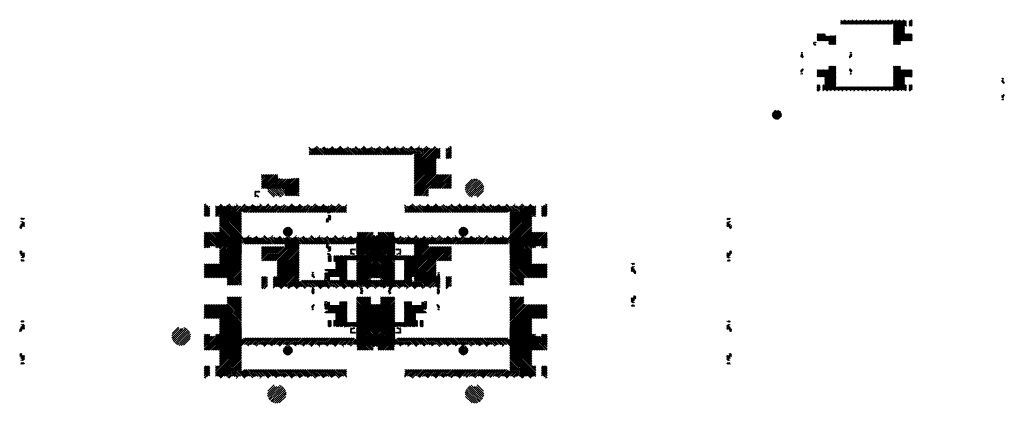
# Paper-space layout 'Layout1' of a CAD drawing. Extents: x -1298 to 3946, y -93 to 1951.
import ezdxf

# ---------------------------------------------------------------- set-up
doc = ezdxf.new("R2010")
doc.units = 0
doc.header["$LTSCALE"] = 25
doc.layers.get('0').update_dxf_attribs({"linetype": 'CONTINUOUS'})
doc.layers.add('ARCERING', color=1, linetype='CONTINUOUS')

# ---------------------------------------------------------------- blocks, each defined once
blk = doc.blocks.new('*X')
at = {"color": 0}
for p, q in [((981.9, 1344), (941.3, 1384.6)), ((972.9, 1344), (941.6, 1375.3)), ((963.9, 1344), (941.8, 1366.1)), ((990.8, 1344), (956.5, 1378.4)), ((999.8, 1344), (965.3, 1378.6)), ((1008.8, 1344), (971.7, 1381.1)), ((1017.8, 1344), (976.7, 1385.1)), ((1026.8, 1344), (980.8, 1390)), ((1035.7, 1344), (1001.7, 1378)), ((1044.7, 1344), (1009.6, 1379.2)), ((1053.7, 1344), (1015.5, 1382.3)), ((1062.7, 1344), (1020, 1386.7)), ((1071.7, 1344), (1035.9, 1379.8)), ((1080.6, 1344), (1046.5, 1378.1)), ((1089.6, 1344), (1053.6, 1380)), ((1098.6, 1344), (1059.1, 1383.6)), ((1107.6, 1344), (1063.2, 1388.4)), ((1116.6, 1344), (1082.1, 1378.5)), ((1125.5, 1344), (1091.1, 1378.5)), ((1134.5, 1344), (1097.5, 1381)), ((1143.5, 1344), (1102.5, 1385)), ((1152.5, 1344), (1106.5, 1390)), ((1161.5, 1344), (1127.4, 1378.1)), ((1170.4, 1344), (1135.3, 1379.1)), ((1179.4, 1344), (1141.3, 1382.1)), ((1188.4, 1344), (1145.9, 1386.6)), ((1197.4, 1344), (1161.4, 1380)), ((1206.4, 1344), (1172.3, 1378.1)), ((1215.3, 1344), (1179.4, 1379.9)), ((1224.3, 1344), (1184.9, 1383.4)), ((1233.3, 1344), (1189.1, 1388.3)), ((1242.3, 1344), (1207.8, 1378.5)), ((1251.3, 1344), (1216.8, 1378.5)), ((1260.2, 1344), (1223.4, 1380.9)), ((1269.2, 1344), (1228.4, 1384.8)), ((1278.2, 1344), (1232.2, 1390)), ((1287.2, 1344), (1253.1, 1378.1)), ((1296.2, 1344), (1261.1, 1379.1)), ((1305.1, 1344), (1267.1, 1382)), ((1314.1, 1344), (1271.8, 1386.4)), ((1323.1, 1344), (1286.9, 1380.2)), ((1332.1, 1344), (1298, 1378.1)), ((1341.1, 1344), (1305.2, 1379.8)), ((1350, 1344), (1310.8, 1383.3)), ((1359, 1344), (1315, 1388.1)), ((1368, 1344), (1333.4, 1378.6)), ((1377, 1344), (1342.6, 1378.4)), ((1386, 1344), (1349.2, 1380.8)), ((1394.9, 1344), (1354.3, 1384.7)), ((1403.9, 1344), (1358, 1389.9)), ((1412.9, 1344), (1378.8, 1378.1)), ((1421.9, 1344), (1386.9, 1379)), ((1430.9, 1344), (1393, 1381.9)), ((1439.8, 1344), (1397.6, 1386.2)), ((1403, 1389.9), (1402.8, 1390)), ((1448.8, 1344), (1412.3, 1380.5)), ((1457.8, 1344), (1423.8, 1378.1)), ((1466.8, 1344), (1431.1, 1379.8)), ((1475.8, 1344), (1436.6, 1383.2)), ((1484.7, 1344), (1440.9, 1387.9)), ((1491.2, 1346.6), (1459, 1378.7)), ((1496.7, 1350), (1468.4, 1378.4)), ((1505.7, 1350), (1475, 1380.7)), ((1514.7, 1350), (1480.1, 1384.6)), ((1523.6, 1350), (1483.9, 1389.7)), ((1501.2, 1276.7), (1613.5, 1389)), ((1501.2, 1267.7), (1617.5, 1384)), ((1501.2, 1258.7), (1622.8, 1380.3)), ((1501.2, 1294.6), (1585.2, 1378.7)), ((1501.2, 1285.6), (1593.8, 1378.3)), ((1501.2, 1249.7), (1629.7, 1378.2)), ((1501.2, 1240.7), (1635.2, 1374.7)), ((1501.2, 1231.8), (1635.2, 1365.8)), ((1532.6, 1350), (1504.5, 1378.1)), ((1541.6, 1350), (1512.7, 1378.9)), ((1550.6, 1350), (1518.8, 1381.8)), ((1553.2, 1356.4), (1523.5, 1386.1)), ((1529.3, 1389.3), (1528.6, 1390)), ((1553.2, 1365.4), (1537.7, 1380.8)), ((1553.2, 1374.4), (1549.5, 1378.1)), ((1553.2, 1373.6), (1569.6, 1390)), ((1553.2, 1364.6), (1574, 1385.4)), ((1553.2, 1355.6), (1578.9, 1381.3)), ((1635.2, 1374.7), (1639.7, 1379.2)), ((1635.2, 1365.8), (1640.2, 1370.8)), ((1670.2, 1373.8), (1674.4, 1378)), ((1670.2, 1364.8), (1675.2, 1369.8)), ((1675.2, 1360.9), (1701.2, 1386.9)), ((1675.2, 1369.8), (1688, 1382.7)), ((1675.2, 1351.9), (1701.2, 1377.9)), ((1675.2, 1342.9), (1701.2, 1368.9)), ((1691.9, 1386.5), (1695.4, 1390)), ((954.9, 1344), (942.1, 1356.9)), ((945.9, 1344), (942.3, 1347.6)), ((1501.2, 1222.8), (1635.2, 1356.8)), ((1501.2, 1321.6), (1529.6, 1350)), ((1501.2, 1330.5), (1520.7, 1350)), ((1501.2, 1339.5), (1511.7, 1350)), ((1501.2, 1348.5), (1502.7, 1350)), ((1501.2, 1312.6), (1538.6, 1350)), ((1501.2, 1303.6), (1547.6, 1350)), ((1501.2, 1213.8), (1635.2, 1347.8)), ((1501.2, 1204.8), (1619.2, 1322.8)), ((1501.2, 1195.8), (1619.2, 1313.8)), ((1620.4, 1324), (1635.2, 1338.8)), ((1629.4, 1324), (1635.2, 1329.8)), ((1635.2, 1356.8), (1640.2, 1361.8)), ((1635.2, 1347.8), (1640.2, 1352.8)), ((1635.2, 1338.8), (1640.2, 1343.8)), ((1635.2, 1329.8), (1640.2, 1334.8)), ((1638.3, 1324), (1640.2, 1325.9)), ((1670.2, 1355.9), (1675.2, 1360.9)), ((1670.2, 1346.9), (1675.2, 1351.9)), ((1670.2, 1337.9), (1675.2, 1342.9)), ((1670.2, 1328.9), (1675.2, 1333.9)), ((1674.3, 1324), (1675.2, 1324.9)), ((1675.2, 1333.9), (1701.2, 1359.9)), ((1675.2, 1324.9), (1701.2, 1350.9)), ((1683.2, 1324), (1701.2, 1342)), ((1692.2, 1324), (1701.2, 1333)), ((1501.2, 1186.9), (1619.2, 1304.9)), ((1501.2, 1177.9), (1619.2, 1295.9)), ((1501.2, 1168.9), (1619.2, 1286.9)), ((1501.2, 1159.9), (1619.2, 1277.9)), ((1501.2, 1150.9), (1619.2, 1268.9)), ((1501.2, 1142), (1619.2, 1260)), ((689.2, 1165.1), (764.1, 1240)), ((689.2, 1174.1), (755.1, 1240)), ((689.2, 1183.1), (746.1, 1240)), ((689.2, 1192.1), (737.1, 1240)), ((689.2, 1201), (728.2, 1240)), ((689.2, 1210), (719.2, 1240)), ((689.2, 1219), (710.2, 1240)), ((689.2, 1228), (701.2, 1240)), ((689.2, 1237), (692.2, 1240)), ((698.1, 1165), (773.1, 1240)), ((707, 1165), (774.7, 1232.6)), ((716, 1165), (774.9, 1223.9)), ((725, 1165), (777.9, 1217.9)), ((734, 1165), (786, 1217.1)), ((743, 1165), (794.2, 1216.2)), ((751.9, 1165), (802.3, 1215.4)), ((760.9, 1165), (811, 1215.1)), ((769.9, 1165), (820.6, 1215.7)), ((778.9, 1165), (830.2, 1216.4)), ((787.9, 1165), (839.8, 1217)), ((796.8, 1165), (849.5, 1217.7)), ((805.8, 1165), (859.1, 1218.3)), ((813.2, 1145.4), (887.9, 1220.2)), ((813.2, 1154.4), (878.3, 1219.6)), ((813.2, 1163.4), (868.7, 1218.9)), ((813.2, 1136.5), (889.2, 1212.5)), ((1501.2, 1133), (1619.2, 1251)), ((1502.2, 1125), (1619.2, 1242)), ((1511.2, 1125), (1626.2, 1240)), ((1520.2, 1125), (1635.2, 1240)), ((1529.1, 1125), (1644.1, 1240)), ((1578.1, 1165), (1653.1, 1240)), ((1587.1, 1165), (1662.1, 1240)), ((1596.1, 1165), (1671.1, 1240)), ((1605.1, 1165), (1680.1, 1240)), ((1614, 1165), (1689, 1240)), ((1623, 1165), (1698, 1240)), ((1632, 1165), (1701.2, 1234.2)), ((1641, 1165), (1701.2, 1225.2)), ((1650, 1165), (1701.2, 1216.2)), ((1658.9, 1165), (1701.2, 1207.3)), ((813.2, 1127.5), (889.2, 1203.5)), ((819.7, 1125), (889.2, 1194.5)), ((828.7, 1125), (889.2, 1185.5)), ((837.7, 1125), (889.2, 1176.5)), ((846.6, 1125), (889.2, 1167.6)), ((855.6, 1125), (889.2, 1158.6)), ((1538.1, 1125), (1577.2, 1164.1)), ((1547.1, 1125), (1577.2, 1155.1)), ((1667.9, 1165), (1701.2, 1198.3)), ((1676.9, 1165), (1701.2, 1189.3)), ((1685.9, 1165), (1701.2, 1180.3)), ((1694.9, 1165), (1701.2, 1171.3)), ((653.2, 1142.6), (660.6, 1150)), ((653.2, 1147.1), (656.1, 1150)), ((657.9, 1142.6), (653.2, 1147.4)), ((653.2, 1138.1), (657.9, 1142.9)), ((657.9, 1138.1), (653.2, 1142.9)), ((653.2, 1133.6), (657.9, 1138.4)), ((657.9, 1133.6), (653.2, 1138.4)), ((653.2, 1129.1), (657.9, 1133.9)), ((663.3, 1123.7), (653.2, 1133.9)), ((658, 1124.6), (653.2, 1129.4)), ((654, 1121), (658, 1125)), ((657.3, 1120.8), (654.2, 1123.9)), ((654.3, 1125.8), (659.3, 1130.7)), ((660.3, 1144.8), (655, 1150)), ((658.2, 1125.2), (662.1, 1129.1)), ((664.8, 1144.8), (659.5, 1150)), ((659.8, 1144.8), (665.1, 1150)), ((661.7, 1124.2), (664.9, 1127.4)), ((671.4, 1120.2), (663.1, 1128.5)), ((669.3, 1144.8), (664, 1150)), ((664.3, 1144.8), (669.6, 1150)), ((665.2, 1123.2), (668, 1126)), ((667.6, 1121.1), (669.9, 1123.4)), ((673.8, 1144.8), (668.5, 1150)), ((668.8, 1144.8), (674.1, 1150)), ((671, 1120), (673.7, 1122.7)), ((673.6, 1122.4), (671.7, 1124.3)), ((672.1, 1125.6), (672.8, 1126.3)), ((678.2, 1144.8), (673, 1150)), ((673.3, 1144.8), (678.6, 1150)), ((679.2, 1148.3), (677.4, 1150)), ((677.8, 1144.8), (679.2, 1146.1)), ((864.6, 1125), (889.2, 1149.6)), ((873.6, 1125), (889.2, 1140.6)), ((882.6, 1125), (889.2, 1131.6)), ((1556.1, 1125), (1577.2, 1146.1)), ((1565.1, 1125), (1577.2, 1137.1)), ((1574, 1125), (1577.2, 1128.2)), ((541, 990.1), (516, 1015.1)), ((541, 985.6), (516, 1010.6)), ((526.4, 995.8), (516, 1006.1)), ((521.9, 995.8), (516, 1001.6)), ((517.4, 995.8), (516, 997.2)), ((541, 994.6), (517.2, 1018.4)), ((524.8, 1033.3), (517.7, 1040.4)), ((528, 1012.1), (519.6, 1020.5)), ((529.3, 1033.3), (521.8, 1040.8)), ((528, 1016.6), (522.3, 1022.3)), ((533.8, 1033.3), (526.3, 1040.8)), ((528.8, 1020.3), (526.8, 1022.3)), ((528, 1015.2), (532.5, 1019.7)), ((532.8, 1011.8), (528.1, 1016.5)), ((531.5, 1010.8), (528.1, 1014.2)), ((528.4, 1017.8), (530.8, 1020.3)), ((528.4, 1013.3), (533.4, 1018.4)), ((533.6, 1013.2), (528.6, 1018.3)), ((529.1, 1011.8), (533.9, 1016.6)), ((534, 1006.1), (529.3, 1010.8)), ((534, 1015.1), (529.5, 1019.6)), ((530.4, 1010.9), (533.9, 1014.4)), ((534, 1037.5), (530.8, 1040.8)), ((533.7, 1017.6), (531.1, 1020.3)), ((533.3, 1020.3), (531.3, 1022.3)), ((534, 1010.6), (533.8, 1010.8)), ((541, 999.1), (536.8, 1003.3)), ((1045, 989), (1033, 1001)), ((1044.8, 984.8), (1033, 996.5)), ((1045, 993.5), (1035.3, 1003.3)), ((1047.2, 995.8), (1039.7, 1003.3)), ((1045.7, 1033.3), (1040, 1038.9)), ((1041.2, 1033.3), (1040, 1034.4)), ((1040.7, 1020.3), (1040, 1020.9)), ((1051.7, 995.8), (1040, 1007.5)), ((1056.2, 995.8), (1041.2, 1010.8)), ((1050.2, 1033.3), (1042.7, 1040.8)), ((1045.2, 1020.3), (1043.2, 1022.3)), ((1058, 998.5), (1045.7, 1010.8)), ((1058, 1007.4), (1046, 1019.4)), ((1058, 1002.9), (1046, 1014.9)), ((1053.6, 1034.3), (1047.1, 1040.8)), ((1058, 1011.9), (1047.7, 1022.3)), ((1056, 1036.4), (1051.6, 1040.8)), ((1058, 1016.4), (1052.2, 1022.3)), ((537.4, 984.8), (529, 993.1)), ((532.9, 984.8), (529, 988.6)), ((1040.3, 984.8), (1033, 992)), ((1035.8, 984.8), (1033, 987.5)), ((744.1, 780), (859.1, 895)), ((753.1, 780), (868.1, 895)), ((762.1, 780), (877.1, 895)), ((771.1, 780), (886.1, 895)), ((813.2, 858.1), (850.1, 895)), ((813.2, 867), (841.2, 895)), ((813.2, 876), (832.2, 895)), ((813.2, 885), (823.2, 895)), ((813.2, 894), (814.2, 895)), ((1501.2, 890.5), (1505.7, 895)), ((1501.2, 881.5), (1514.7, 895)), ((1501.2, 872.5), (1523.7, 895)), ((1501.2, 863.6), (1532.6, 895)), ((1501.2, 854.6), (1541.6, 895)), ((1501.2, 845.6), (1550.6, 895)), ((1501.2, 836.6), (1559.6, 895)), ((1501.2, 827.6), (1568.6, 895)), ((1501.2, 818.7), (1577.2, 894.7)), ((528.7, 840.8), (516, 853.5)), ((528, 837), (516, 849)), ((528, 832.5), (516, 844.5)), ((526.8, 829.3), (516, 840)), ((533.2, 840.8), (518.2, 855.8)), ((534, 844.4), (522.7, 855.8)), ((534.7, 848.3), (527.2, 855.8)), ((541, 850.9), (529, 862.9)), ((539.2, 848.3), (529, 858.4)), ((541, 855.4), (529.7, 866.8)), ((541, 859.9), (534.2, 866.8)), ((541, 864.4), (538.6, 866.8)), ((689.2, 787.9), (756.3, 855)), ((689.2, 796.9), (747.3, 855)), ((689.2, 805.9), (738.3, 855)), ((689.2, 814.9), (729.3, 855)), ((689.2, 823.9), (720.3, 855)), ((689.2, 832.9), (711.3, 855)), ((689.2, 841.8), (702.4, 855)), ((689.2, 850.8), (693.4, 855)), ((690.2, 780), (765.2, 855)), ((699.2, 780), (774.2, 855)), ((708.2, 780), (783.2, 855)), ((717.2, 780), (792.2, 855)), ((726.2, 780), (801.2, 855)), ((735.1, 780), (810.1, 855)), ((771.2, 771.2), (889.2, 889.2)), ((771.2, 762.2), (889.2, 880.2)), ((771.2, 753.2), (889.2, 871.2)), ((771.2, 744.2), (889.2, 862.2)), ((771.2, 735.2), (889.2, 853.2)), ((771.2, 726.3), (889.2, 844.3)), ((1058, 841.3), (1033, 866.3)), ((1058, 836.8), (1033, 861.8)), ((1057, 833.3), (1033, 857.3)), ((1037.6, 848.3), (1033, 852.8)), ((1033.1, 848.3), (1033, 848.3)), ((1045, 858.8), (1037, 866.8)), ((1045.1, 840.8), (1040, 845.8)), ((1040.6, 840.8), (1040, 841.3)), ((1045, 863.3), (1041.5, 866.8)), ((1054.7, 831.2), (1046, 839.8)), ((1058, 845.8), (1048, 855.8)), ((1058, 850.3), (1052.5, 855.8)), ((1058, 854.8), (1057, 855.8)), ((1501.2, 809.7), (1577.2, 885.7)), ((1501.2, 800.7), (1577.2, 876.7)), ((1501.2, 791.7), (1577.2, 867.7)), ((1501.2, 782.7), (1577.2, 858.7)), ((1501.2, 773.8), (1582.4, 855)), ((1501.2, 764.8), (1591.4, 855)), ((1501.2, 755.8), (1600.4, 855)), ((1501.2, 746.8), (1609.4, 855)), ((1501.2, 737.8), (1618.4, 855)), ((1501.2, 728.9), (1627.3, 855)), ((1501.2, 719.9), (1636.3, 855)), ((1501.2, 710.9), (1645.3, 855)), ((1501.2, 701.9), (1654.3, 855)), ((1501.2, 692.9), (1663.3, 855)), ((1501.2, 684), (1672.2, 855)), ((1501.2, 675), (1681.2, 855)), ((1505.2, 670), (1690.2, 855)), ((1624.2, 780), (1699.2, 855)), ((1633.2, 780), (1701.2, 848)), ((522.3, 829.3), (516, 835.5)), ((518.3, 810.8), (516, 813.1)), ((522.8, 810.8), (518.3, 815.3)), ((527.3, 810.8), (520.6, 817.4)), ((531.8, 810.8), (524.3, 818.3)), ((534, 813), (528.8, 818.3)), ((531.2, 829.3), (529.2, 831.3)), ((534, 817.5), (533.3, 818.3)), ((534, 831), (533.7, 831.3)), ((755.2, 674.3), (889.2, 808.3)), ((755.2, 665.4), (889.2, 799.4)), ((755.2, 656.4), (889.2, 790.4)), ((771.2, 717.3), (889.2, 835.3)), ((771.2, 708.3), (889.2, 826.3)), ((771.2, 699.3), (889.2, 817.3)), ((1043.7, 810.8), (1040, 814.4)), ((1048.1, 810.8), (1040.6, 818.3)), ((1043.1, 829.3), (1041.1, 831.3)), ((1052.6, 810.8), (1045.1, 818.3)), ((1047.6, 829.3), (1045.6, 831.3)), ((1052.1, 829.3), (1046, 835.3)), ((1056.6, 811.3), (1049.6, 818.3)), ((1642.1, 780), (1701.2, 839.1)), ((1651.1, 780), (1701.2, 830.1)), ((1660.1, 780), (1701.2, 821.1)), ((1669.1, 780), (1701.2, 812.1)), ((1678.1, 780), (1701.2, 803.1)), ((1687, 780), (1701.2, 794.2)), ((755.2, 647.4), (889.2, 781.4)), ((755.2, 638.4), (889.2, 772.4)), ((767.4, 641.6), (889.2, 763.4)), ((776.2, 641.5), (889.2, 754.5)), ((782.7, 639), (889.2, 745.5)), ((787.6, 635), (889.2, 736.5)), ((1514.2, 670), (1619.2, 775)), ((1523.2, 670), (1619.2, 766)), ((1532.1, 670), (1619.2, 757.1)), ((1541.1, 670), (1619.2, 748.1)), ((1550.1, 670), (1619.2, 739.1)), ((1696, 780), (1701.2, 785.2)), ((2658, 736.2), (2670.4, 748.6)), ((2658, 740.7), (2665.9, 748.6)), ((2658, 731.7), (2670, 743.7)), ((2658, 727.2), (2670, 739.2)), ((2658, 722.7), (2672.3, 737.1)), ((2658.7, 763.9), (2661.9, 767.1)), ((2661.1, 761.8), (2666.4, 767.1)), ((2661.8, 722.1), (2676, 736.2)), ((2663.4, 759.6), (2670.9, 767.1)), ((2667.9, 759.6), (2675.4, 767.1)), ((2672.4, 759.6), (2676, 763.2)), ((2672.9, 746.6), (2674.9, 748.6)), ((689.2, 671.2), (714, 696)), ((689.2, 680.2), (705, 696)), ((689.2, 689.2), (696, 696)), ((689.2, 662.2), (715.2, 688.2)), ((715.2, 688.2), (720.2, 693.2)), ((715.2, 679.2), (720.2, 684.2)), ((750.2, 687.3), (755.2, 692.3)), ((750.2, 678.3), (755.2, 683.3)), ((755.2, 683.3), (767.9, 696)), ((755.2, 692.3), (758.9, 696)), ((791.7, 630), (889.2, 727.5)), ((840.7, 670), (889.2, 718.5)), ((849.6, 670), (889.2, 709.6)), ((858.6, 670), (889.2, 700.6)), ((867.6, 670), (889.2, 691.6)), ((876.6, 670), (889.2, 682.6)), ((1553.2, 664.1), (1619.2, 730.1)), ((1553.2, 655.1), (1619.2, 721.1)), ((1553.2, 646.2), (1619.2, 712.2)), ((1553.2, 637.2), (1619.2, 703.2)), ((1566.9, 642), (1621, 696)), ((1575, 641.1), (1630, 696)), ((1581.1, 638.2), (1635.2, 692.2)), ((1585.8, 633.9), (1635.2, 683.3)), ((1635.2, 692.2), (1639, 696)), ((1635.2, 683.3), (1640.2, 688.3)), ((1670.2, 691.3), (1674.9, 696)), ((1670.2, 682.3), (1675.2, 687.3)), ((1675.2, 687.3), (1683.9, 696)), ((1675.2, 678.4), (1692.8, 696)), ((1675.2, 669.4), (1701.2, 695.4)), ((1675.2, 660.4), (1701.2, 686.4)), ((2666.3, 722.1), (2676, 731.7)), ((2670.8, 722.1), (2676, 727.3)), ((2671, 717.8), (2680.3, 727.1)), ((2671, 713.3), (2682.9, 725.2)), ((2673.3, 711.1), (2683, 720.8)), ((2677.8, 711.1), (2683, 716.3)), ((2682.3, 711.1), (2683, 711.8)), ((689.2, 653.2), (715.2, 679.2)), ((689.2, 644.3), (715.2, 670.3)), ((689.2, 635.3), (715.2, 661.3)), ((692.9, 630), (715.2, 652.3)), ((701.9, 630), (715.2, 643.3)), ((715.2, 670.3), (720.2, 675.3)), ((715.2, 661.3), (720.2, 666.3)), ((715.2, 652.3), (720.2, 657.3)), ((715.2, 643.3), (720.2, 648.3)), ((750.2, 669.3), (755.2, 674.3)), ((750.2, 660.4), (755.2, 665.4)), ((750.2, 651.4), (755.2, 656.4)), ((750.2, 642.4), (755.2, 647.4)), ((750.2, 633.4), (755.2, 638.4)), ((812.6, 642), (837.2, 666.5)), ((820.6, 641), (837.2, 657.6)), ((826.5, 637.9), (837.2, 648.6)), ((831.1, 633.6), (837.2, 639.6)), ((857.8, 641.9), (837.2, 662.5)), ((849.5, 641.2), (837.2, 653.6)), ((843.4, 638.4), (837.2, 644.6)), ((838.6, 634.1), (837.2, 635.6)), ((878.3, 630.3), (838.6, 670)), ((882.1, 635.5), (847.6, 670)), ((887.3, 639.4), (856.6, 670)), ((893.9, 641.7), (865.6, 670)), ((903.3, 641.3), (874.6, 670)), ((921.3, 632.3), (883.6, 670)), ((885.6, 670), (889.2, 673.6)), ((925.5, 637), (892.5, 670)), ((931.2, 640.4), (899.2, 672.4)), ((938.5, 642), (904.5, 676)), ((950.3, 639.2), (913.5, 676)), ((964.3, 634.1), (922.5, 676)), ((969.1, 638.4), (931.4, 676)), ((975.2, 641.2), (940.4, 676)), ((983.5, 641.9), (949.4, 676)), ((1004.1, 630.3), (958.4, 676)), ((959.5, 630), (958.6, 630.9)), ((1007.9, 635.5), (967.4, 676)), ((1013, 639.4), (976.3, 676)), ((1019.7, 641.7), (985.3, 676)), ((1029, 641.3), (994.3, 676)), ((1047, 632.3), (1003.3, 676)), ((1051.3, 637), (1012.3, 676)), ((1056.9, 640.4), (1021.2, 676)), ((1064.2, 642), (1030.2, 676)), ((1076, 639.2), (1039.2, 676)), ((1090.1, 634.1), (1048.2, 676)), ((1094.8, 638.4), (1057.2, 676)), ((1101, 641.2), (1066.1, 676)), ((1109.2, 641.9), (1075.1, 676)), ((1129.8, 630.3), (1084.1, 676)), ((1085.2, 630), (1084.4, 630.9)), ((1133.6, 635.5), (1093.1, 676)), ((1138.7, 639.4), (1102.1, 676)), ((1145.4, 641.7), (1111, 676)), ((1154.7, 641.3), (1120, 676)), ((1172.7, 632.3), (1129, 676)), ((1177, 637), (1138, 676)), ((1182.6, 640.4), (1147, 676)), ((1190, 642), (1155.9, 676)), ((1201.8, 639.2), (1164.9, 676)), ((1215.8, 634.1), (1173.9, 676)), ((1220.5, 638.4), (1182.9, 676)), ((1226.7, 641.2), (1191.9, 676)), ((1235, 641.9), (1200.8, 676)), ((1255.5, 630.3), (1209.8, 676)), ((1210.9, 630), (1210.1, 630.8)), ((1259.3, 635.5), (1218.8, 676)), ((1264.4, 639.4), (1227.8, 676)), ((1271.1, 641.7), (1236.8, 676)), ((1280.4, 641.3), (1245.7, 676)), ((1298.4, 632.3), (1254.7, 676)), ((1302.7, 637), (1263.7, 676)), ((1308.3, 640.4), (1272.7, 676)), ((1315.7, 642), (1281.7, 676)), ((1327.5, 639.2), (1290.6, 676)), ((1341.8, 633.8), (1299.6, 676)), ((1346.5, 638.2), (1308.6, 676)), ((1352.5, 641.1), (1317.6, 676)), ((1360.6, 642), (1326.6, 676)), ((1381.2, 630.3), (1335.5, 676)), ((1336.6, 630), (1335.8, 630.8)), ((1385, 635.5), (1344.5, 676)), ((1390.2, 639.4), (1353.5, 676)), ((1396.8, 641.7), (1362.5, 676)), ((1406.2, 641.3), (1371.5, 676)), ((1424.2, 632.3), (1380.4, 676)), ((1428.4, 637), (1389.4, 676)), ((1434.1, 640.4), (1398.4, 676)), ((1441.4, 642), (1407.4, 676)), ((1453.2, 639.2), (1416.4, 676)), ((1467.5, 633.8), (1425.3, 676)), ((1472.2, 638.2), (1434.3, 676)), ((1478.3, 641.1), (1443.3, 676)), ((1486.4, 642), (1452.3, 676)), ((1507, 630.3), (1461.3, 676)), ((1462.4, 630), (1461.6, 630.8)), ((1510.8, 635.5), (1470.2, 676)), ((1515.9, 639.4), (1479.2, 676)), ((1491.2, 673.1), (1488.2, 676)), ((1522.5, 641.7), (1494.2, 670)), ((1531.9, 641.3), (1503.2, 670)), ((1550.2, 632), (1512.2, 670)), ((1553.2, 638), (1521.1, 670)), ((1553.2, 647), (1530.1, 670)), ((1553.2, 656), (1539.1, 670)), ((1553.2, 665), (1548.1, 670)), ((1600.6, 639.7), (1635.2, 674.3)), ((1611.9, 642), (1635.2, 665.3)), ((1619.1, 640.2), (1635.2, 656.3)), ((1624.6, 636.8), (1635.2, 647.3)), ((1628.8, 632), (1635.2, 638.4)), ((1635.2, 674.3), (1640.2, 679.3)), ((1635.2, 665.3), (1640.2, 670.3)), ((1635.2, 656.3), (1640.2, 661.3)), ((1635.2, 647.3), (1640.2, 652.3)), ((1635.2, 638.4), (1640.2, 643.4)), ((1670.2, 673.4), (1675.2, 678.4)), ((1670.2, 664.4), (1675.2, 669.4)), ((1670.2, 655.4), (1675.2, 660.4)), ((1670.2, 646.4), (1675.2, 651.4)), ((1670.2, 637.4), (1675.2, 642.4)), ((1671.7, 630), (1675.2, 633.5)), ((1675.2, 651.4), (1701.2, 677.4)), ((1675.2, 642.4), (1701.2, 668.4)), ((1675.2, 633.5), (1701.2, 659.5)), ((1692.7, 642), (1701.2, 650.5)), ((1701, 641.3), (1701.2, 641.5)), ((2658, 565.6), (2683, 590.6)), ((2658, 561.1), (2683, 586.1)), ((2658, 579), (2661, 582.1)), ((2658, 574.5), (2665.5, 582.1)), ((2658, 570.1), (2670, 582.1)), ((2671, 592), (2672, 593.1)), ((2671, 587.5), (2676.5, 593.1)), ((2671, 583.1), (2681, 593.1)), ((2678.5, 577.1), (2683, 581.6)), ((2658, 538.6), (2663.9, 544.6)), ((2660.1, 558.7), (2676, 574.6)), ((2660.9, 537.1), (2668.4, 544.6)), ((2662.4, 556.5), (2670, 564.1)), ((2665.4, 537.1), (2672.9, 544.6)), ((2666, 555.6), (2670, 559.6)), ((2669.9, 537.1), (2676, 543.2)), ((2670.4, 555.6), (2672.4, 557.6)), ((2673, 567.1), (2676, 570.1)), ((2674.4, 537.1), (2676, 538.7)), ((2674.9, 555.6), (2676, 556.6)), ((212.6, 392.2), (246.4, 426)), ((260.6, 395.3), (286.3, 421)), ((274.6, 420.5), (278.7, 424.7)), ((210.6, 379), (249.7, 418.1)), ((211.5, 368.6), (220.9, 378.1)), ((214, 359.9), (232.1, 378.1)), ((217.7, 352.4), (243.4, 378.1)), ((220.9, 378.1), (260.6, 417.7)), ((222.4, 345.8), (254.6, 378.1)), ((227.9, 340.2), (260.6, 372.8)), ((232.1, 378.1), (260.6, 406.5)), ((243.4, 378.1), (260.6, 395.3)), ((254.6, 378.1), (260.6, 384.1)), ((260.6, 406.5), (272.1, 418.1)), ((260.6, 417.7), (260.9, 418.1)), ((260.6, 384.1), (292.8, 416.3)), ((260.6, 372.8), (265.8, 378.1)), ((260.6, 361.6), (277, 378.1)), ((260.6, 350.4), (288.3, 378.1)), ((260.6, 339.2), (299.5, 378.1)), ((260.7, 328.1), (310.6, 377.9)), ((265.8, 378.1), (298.5, 410.7)), ((277, 378.1), (303.2, 404.2)), ((288.3, 378.1), (307, 396.8)), ((299.5, 378.1), (309.6, 388.1)), ((234.4, 335.5), (260.6, 361.6)), ((241.9, 331.7), (260.6, 350.4)), ((250.5, 329.1), (260.6, 339.2)), ((273.7, 329.8), (308.8, 364.9))]:
    blk.add_line(p, q, dxfattribs=at)

psp = doc.layouts.get("Layout1")

# ---------------------------------------------------------------- block references
at = {"layer": 'ARCERING', "color": 0, "yscale": 0.5, "zscale": 0.5}
for p, xscale in [((2604.7, 1255.8), 0.5), ((1195.2, 0), -0.5), ((0, 0), 0.5), ((0, 0), 0.5), ((0, 0), 0.5)]:
    psp.add_blockref('*X', p, dxfattribs=dict(at, xscale=xscale))
at = {"layer": 'ARCERING', "color": 0}
for p in [(-698.9, -113.1), (-189.4, -420.7), (-189.4, -420.7)]:
    psp.add_blockref('*X', p, dxfattribs=at)
at = {"layer": 'ARCERING', "color": 0, "rotation": 180}
psp.add_blockref('*X', (1384.6, 1430.8), dxfattribs=at)
at = {"layer": 'ARCERING', "color": 0, "xscale": -1, "rotation": 180}
psp.add_blockref('*X', (-189.4, 1430.8), dxfattribs=at)
at = {"layer": 'ARCERING', "color": 0, "xscale": -1}
psp.add_blockref('*X', (1384.6, -420.7), dxfattribs=at)
at = {"layer": 'ARCERING', "color": 0, "yscale": 0.5, "zscale": 0.5, "rotation": 180}
for p, xscale in [((1195.2, 1010), 0.5), ((0, 1010), -0.5)]:
    psp.add_blockref('*X', p, dxfattribs=dict(at, xscale=xscale))

doc.saveas('drawing.dxf')
